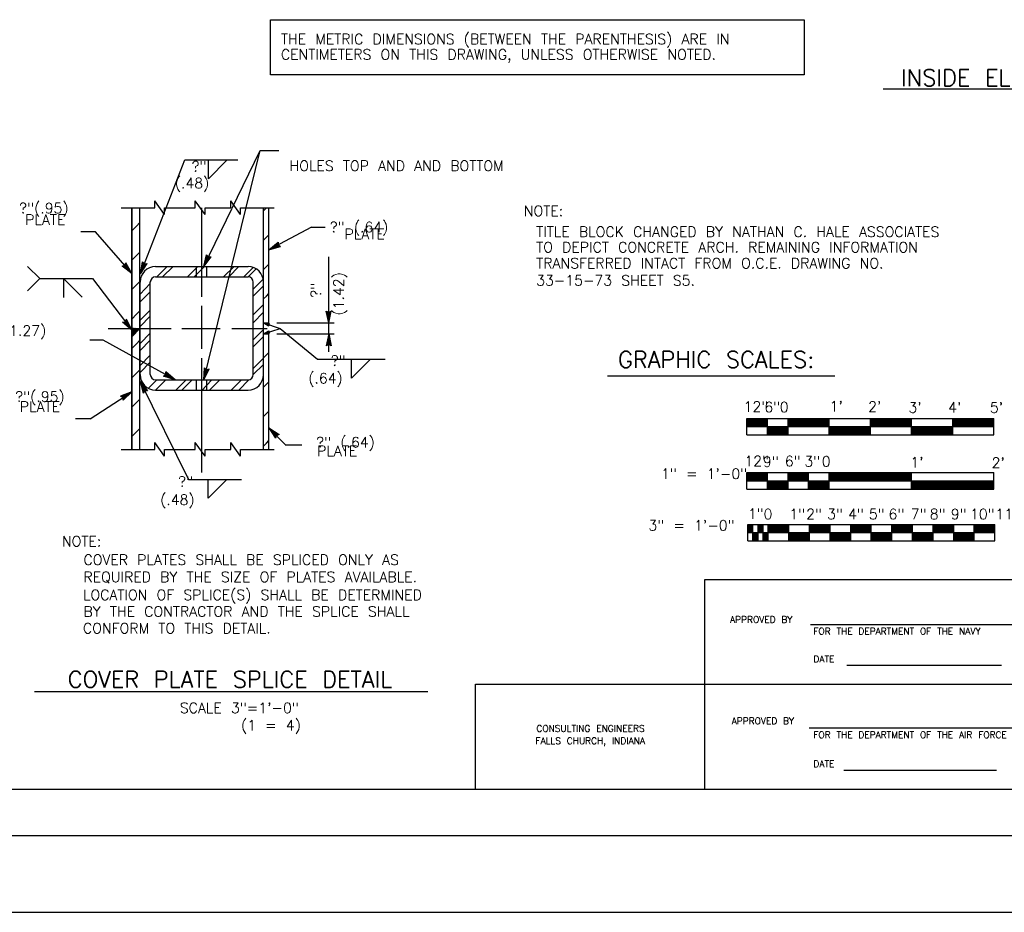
# Model space of a CAD drawing. Extents: x -21 to 2859, y -18 to 3983.
# Tile 9 of 47: x -1 to 11, y -18 to -7. Entities that reach past the tile are written whole.
import ezdxf
from ezdxf.enums import TextEntityAlignment as Align

# ---------------------------------------------------------------- set-up
doc = ezdxf.new("R2010")
doc.units = 0
doc.header["$LTSCALE"] = 25.4
doc.header["$MEASUREMENT"] = 0
doc.layers.get('0').update_dxf_attribs({"linetype": 'CONTINUOUS'})
for name, color, linetype in [('PAN_RS', 7, 'CONTINUOUS'), ('PAN_TS', 7, 'CONTINUOUS'), ('PAN_WIDTH', 7, 'CONTINUOUS')]:
    doc.layers.add(name, color=color, linetype=linetype)
doc.styles.add('TXT_SHX', font='txt.shx')

# ---------------------------------------------------------------- blocks, each defined once
blk = doc.blocks.new('LT2')
at = {"layer": 'PAN_TS', "color": 24, "linetype": 'CONTINUOUS'}
for p, q in [((0, 0), (-0.0015, 0.00032)), ((-0.00135, 0), (-0.0015, 0.00032)), ((0, 0), (-0.0015, -0.00032)), ((-0.0015, -0.00032), (-0.00135, 0)), ((-0.00039, 0), (-0.00136, 0.00021)), ((-0.00128, 0), (-0.00136, 0.00021)), ((-0.00039, 0), (-0.00136, -0.00021)), ((-0.00136, -0.00021), (-0.00128, 0)), ((-0.00076, 0), (-0.00122, 0.0001)), ((-0.00119, 0), (-0.00122, 0.0001)), ((-0.00076, 0), (-0.00122, -0.0001)), ((-0.00122, -0.0001), (-0.00119, 0))]:
    blk.add_line(p, q, dxfattribs=at)
blk = doc.blocks.new('FILLE0')
at = {"layer": 'PAN_TS', "color": 24, "linetype": 'CONTINUOUS'}
for q in [(0, 0), (0.00236, -0.00002)]:
    blk.add_line((0, -0.00239), q, dxfattribs=at)
blk = doc.blocks.new('1BAR')
at = {"layer": 'PAN_WIDTH', "color": 24, "linetype": 'CONTINUOUS'}
for p, q in [((-0.00783, 0.00255), (0.02343, 0.00255)), ((-0.00783, 0.00047), (-0.00783, 0.00255)), ((-0.00783, 0.0025), (-0.00521, 0.0025)), ((-0.00521, 0.00047), (-0.00521, 0.00255)), ((-0.00261, 0.00047), (-0.00261, 0.00255)), ((-0.00261, 0.0025), (-0.00001, 0.0025)), ((-0.00001, 0.00047), (-0.00001, 0.00255)), ((0.00259, 0.00047), (0.00259, 0.00255)), ((0.00259, 0.0025), (0.01301, 0.0025)), ((0.01301, 0.00047), (0.01301, 0.00255)), ((0.02343, 0.00047), (0.02343, 0.00255)), ((-0.00783, 0.00245), (-0.00521, 0.00245)), ((-0.00783, 0.0024), (-0.00521, 0.0024)), ((-0.00783, 0.00235), (-0.00521, 0.00235)), ((-0.00783, 0.00229), (-0.00521, 0.00229)), ((-0.00783, 0.00224), (-0.00521, 0.00224)), ((-0.00783, 0.00219), (-0.00521, 0.00219)), ((-0.00783, 0.00214), (-0.00521, 0.00214)), ((-0.00783, 0.00209), (-0.00521, 0.00209)), ((-0.00783, 0.00202), (-0.00521, 0.00202)), ((-0.00783, 0.00198), (-0.00521, 0.00198)), ((-0.00783, 0.00193), (-0.00521, 0.00193)), ((-0.00783, 0.00187), (-0.00521, 0.00187)), ((-0.00783, 0.00183), (-0.00521, 0.00183)), ((-0.00783, 0.00178), (-0.00521, 0.00178)), ((-0.00783, 0.00172), (-0.00521, 0.00172)), ((-0.00783, 0.00166), (-0.00521, 0.00166)), ((-0.00783, 0.00161), (-0.00521, 0.00161)), ((-0.00783, 0.00156), (-0.00521, 0.00156)), ((-0.00783, 0.00151), (0.02343, 0.00151)), ((-0.00521, 0.00146), (-0.00261, 0.00146)), ((-0.00521, 0.0014), (-0.00261, 0.0014)), ((-0.00521, 0.00135), (-0.00261, 0.00135)), ((-0.00521, 0.0013), (-0.00261, 0.0013)), ((-0.00521, 0.00125), (-0.00261, 0.00125)), ((-0.00261, 0.00245), (-0.00001, 0.00245)), ((-0.00261, 0.0024), (-0.00001, 0.0024)), ((-0.00261, 0.00235), (-0.00001, 0.00235)), ((-0.00261, 0.00229), (-0.00001, 0.00229)), ((-0.00261, 0.00224), (-0.00001, 0.00224)), ((-0.00261, 0.00219), (-0.00001, 0.00219)), ((-0.00261, 0.00214), (-0.00001, 0.00214)), ((-0.00261, 0.00209), (-0.00001, 0.00209)), ((-0.00261, 0.00202), (-0.00001, 0.00202)), ((-0.00261, 0.00198), (-0.00001, 0.00198)), ((-0.00261, 0.00193), (-0.00001, 0.00193)), ((-0.00261, 0.00187), (-0.00001, 0.00187)), ((-0.00261, 0.00183), (-0.00001, 0.00183)), ((-0.00261, 0.00178), (-0.00001, 0.00178)), ((-0.00261, 0.00172), (-0.00001, 0.00172)), ((-0.00261, 0.00166), (-0.00001, 0.00166)), ((-0.00261, 0.00161), (-0.00001, 0.00161)), ((-0.00261, 0.00156), (-0.00001, 0.00156)), ((-0.00001, 0.00146), (0.00259, 0.00146)), ((-0.00001, 0.0014), (0.00259, 0.0014)), ((-0.00001, 0.00135), (0.00259, 0.00135)), ((-0.00001, 0.0013), (0.00259, 0.0013)), ((-0.00001, 0.00125), (0.00259, 0.00125)), ((0.00259, 0.00245), (0.01301, 0.00245)), ((0.00259, 0.0024), (0.01301, 0.0024)), ((0.00259, 0.00235), (0.01301, 0.00235)), ((0.00259, 0.00229), (0.01301, 0.00229)), ((0.00259, 0.00224), (0.01301, 0.00224)), ((0.00259, 0.00219), (0.01301, 0.00219)), ((0.00259, 0.00214), (0.01301, 0.00214)), ((0.00259, 0.00209), (0.01301, 0.00209)), ((0.00259, 0.00202), (0.01301, 0.00202)), ((0.00259, 0.00198), (0.01301, 0.00198)), ((0.00259, 0.00193), (0.01301, 0.00193)), ((0.00259, 0.00187), (0.01301, 0.00187)), ((0.00259, 0.00183), (0.01301, 0.00183)), ((0.00259, 0.00178), (0.01301, 0.00178)), ((0.00259, 0.00172), (0.01301, 0.00172)), ((0.00259, 0.00166), (0.01301, 0.00166)), ((0.00259, 0.00161), (0.01301, 0.00161)), ((0.00259, 0.00156), (0.01301, 0.00156)), ((0.01301, 0.00146), (0.02343, 0.00146)), ((0.01301, 0.0014), (0.02343, 0.0014)), ((0.01301, 0.00135), (0.02343, 0.00135)), ((0.01301, 0.0013), (0.02343, 0.0013)), ((0.01301, 0.00125), (0.02343, 0.00125)), ((-0.00783, 0.00047), (0.02343, 0.00047)), ((-0.00521, 0.0012), (-0.00261, 0.0012)), ((-0.00521, 0.00115), (-0.00261, 0.00115)), ((-0.00521, 0.00109), (-0.00261, 0.00109)), ((-0.00521, 0.00104), (-0.00261, 0.00104)), ((-0.00521, 0.00099), (-0.00261, 0.00099)), ((-0.00521, 0.00094), (-0.00261, 0.00094)), ((-0.00521, 0.00089), (-0.00261, 0.00089)), ((-0.00521, 0.00084), (-0.00261, 0.00084)), ((-0.00521, 0.00077), (-0.00261, 0.00077)), ((-0.00521, 0.00072), (-0.00261, 0.00072)), ((-0.00521, 0.00068), (-0.00261, 0.00068)), ((-0.00521, 0.00063), (-0.00261, 0.00063)), ((-0.00521, 0.00057), (-0.00261, 0.00057)), ((-0.00521, 0.00052), (-0.00261, 0.00052)), ((-0.00001, 0.0012), (0.00259, 0.0012)), ((-0.00001, 0.00115), (0.00259, 0.00115)), ((-0.00001, 0.00109), (0.00259, 0.00109)), ((-0.00001, 0.00104), (0.00259, 0.00104)), ((-0.00001, 0.00099), (0.00259, 0.00099)), ((-0.00001, 0.00094), (0.00259, 0.00094)), ((-0.00001, 0.00089), (0.00259, 0.00089)), ((-0.00001, 0.00084), (0.00259, 0.00084)), ((-0.00001, 0.00077), (0.00259, 0.00077)), ((-0.00001, 0.00072), (0.00259, 0.00072)), ((-0.00001, 0.00068), (0.00259, 0.00068)), ((-0.00001, 0.00063), (0.00259, 0.00063)), ((-0.00001, 0.00057), (0.00259, 0.00057)), ((-0.00001, 0.00052), (0.00259, 0.00052)), ((0.01301, 0.0012), (0.02343, 0.0012)), ((0.01301, 0.00115), (0.02343, 0.00115)), ((0.01301, 0.00109), (0.02343, 0.00109)), ((0.01301, 0.00104), (0.02343, 0.00104)), ((0.01301, 0.00099), (0.02343, 0.00099)), ((0.01301, 0.00094), (0.02343, 0.00094)), ((0.01301, 0.00089), (0.02343, 0.00089)), ((0.01301, 0.00084), (0.02343, 0.00084)), ((0.01301, 0.00077), (0.02343, 0.00077)), ((0.01301, 0.00072), (0.02343, 0.00072)), ((0.01301, 0.00068), (0.02343, 0.00068)), ((0.01301, 0.00063), (0.02343, 0.00063)), ((0.01301, 0.00057), (0.02343, 0.00057)), ((0.01301, 0.00052), (0.02343, 0.00052))]:
    blk.add_line(p, q, dxfattribs=at)
at = {"layer": 'PAN_RS', "color": 24, "linetype": 'CONTINUOUS', "style": 'TXT_SHX'}
for s, p in [('12"', (-0.00657, 0.00336)), ('6"', (-0.00201, 0.00335)), ('0', (0.00222, 0.00332)), ("1'", (0.0137, 0.0032)), ("2'", (0.02397, 0.00315))]:
    blk.add_text(s, height=0.0013, dxfattribs=at).set_placement(p, align=Align.CENTER)
at = {"layer": 'PAN_TS', "color": 24, "linetype": 'CONTINUOUS', "style": 'TXT_SHX'}
blk.add_text('1" = 1\'-0"', height=0.0013, dxfattribs=at).set_placement((-0.00777, 0.00176), align=Align.RIGHT)
at = {"layer": 'PAN_WIDTH', "color": 24, "linetype": 'CONTINUOUS', "style": 'TXT_SHX'}
for s, p in [('9"', (-0.00478, 0.00328)), ('3"', (0.00046, 0.00332))]:
    blk.add_text(s, height=0.0013, dxfattribs=at).set_placement(p, align=Align.CENTER)
blk = doc.blocks.new('3BAR0')
at = {"layer": 'PAN_TS', "color": 24, "linetype": 'CONTINUOUS'}
for p, q in [((-0.0076, 0.00213), (0.02365, 0.00213)), ((-0.0076, 0.00004), (-0.0076, 0.00213)), ((-0.0076, 0.00208), (-0.00694, 0.00208)), ((-0.0076, 0.00202), (-0.00694, 0.00202)), ((-0.0076, 0.00198), (-0.00694, 0.00198)), ((-0.0076, 0.00191), (-0.00694, 0.00191)), ((-0.0076, 0.00186), (-0.00694, 0.00186)), ((-0.0076, 0.00181), (-0.00694, 0.00181)), ((-0.0076, 0.00176), (-0.00694, 0.00176)), ((-0.0076, 0.00171), (-0.00694, 0.00171)), ((-0.0076, 0.00165), (-0.00694, 0.00165)), ((-0.0076, 0.0016), (-0.00694, 0.0016)), ((-0.0076, 0.00155), (-0.00694, 0.00155)), ((-0.0076, 0.0015), (-0.00694, 0.0015)), ((-0.0076, 0.00145), (-0.00694, 0.00145)), ((-0.0076, 0.0014), (-0.00694, 0.0014)), ((-0.0076, 0.00134), (-0.00694, 0.00134)), ((-0.0076, 0.00129), (-0.00694, 0.00129)), ((-0.00694, 0.00004), (-0.00694, 0.00213)), ((-0.00629, 0.00004), (-0.00629, 0.00213)), ((-0.00629, 0.00208), (-0.00564, 0.00208)), ((-0.00629, 0.00202), (-0.00564, 0.00202)), ((-0.00629, 0.00198), (-0.00564, 0.00198)), ((-0.00629, 0.00191), (-0.00564, 0.00191)), ((-0.00629, 0.00186), (-0.00564, 0.00186)), ((-0.00629, 0.00181), (-0.00564, 0.00181)), ((-0.00629, 0.00176), (-0.00564, 0.00176)), ((-0.00629, 0.00171), (-0.00564, 0.00171)), ((-0.00629, 0.00165), (-0.00564, 0.00165)), ((-0.00629, 0.0016), (-0.00564, 0.0016)), ((-0.00629, 0.00155), (-0.00564, 0.00155)), ((-0.00629, 0.0015), (-0.00564, 0.0015)), ((-0.00629, 0.00145), (-0.00564, 0.00145)), ((-0.00629, 0.0014), (-0.00564, 0.0014)), ((-0.00629, 0.00134), (-0.00564, 0.00134)), ((-0.00629, 0.00129), (-0.00564, 0.00129)), ((-0.00564, 0.00004), (-0.00564, 0.00213)), ((-0.00499, 0.00004), (-0.00499, 0.00213)), ((-0.00499, 0.00208), (-0.00239, 0.00208)), ((-0.00499, 0.00202), (-0.00239, 0.00202)), ((-0.00499, 0.00198), (-0.00239, 0.00198)), ((-0.00499, 0.00191), (-0.00239, 0.00191)), ((-0.00499, 0.00186), (-0.00239, 0.00186)), ((-0.00499, 0.00181), (-0.00239, 0.00181)), ((-0.00499, 0.00176), (-0.00239, 0.00176)), ((-0.00499, 0.00171), (-0.00239, 0.00171)), ((-0.00499, 0.00165), (-0.00239, 0.00165)), ((-0.00499, 0.0016), (-0.00239, 0.0016)), ((-0.00499, 0.00155), (-0.00239, 0.00155)), ((-0.00499, 0.0015), (-0.00239, 0.0015)), ((-0.00499, 0.00145), (-0.00239, 0.00145)), ((-0.00499, 0.0014), (-0.00239, 0.0014)), ((-0.00499, 0.00134), (-0.00239, 0.00134)), ((-0.00499, 0.00129), (-0.00239, 0.00129)), ((-0.00239, 0.00004), (-0.00239, 0.00213)), ((0.00022, 0.00004), (0.00022, 0.00213)), ((0.00022, 0.00004), (0.00022, 0.00213)), ((0.00022, 0.00208), (0.00282, 0.00208)), ((0.00022, 0.00202), (0.00282, 0.00202)), ((0.00022, 0.00198), (0.00282, 0.00198)), ((0.00022, 0.00191), (0.00282, 0.00191)), ((0.00022, 0.00186), (0.00282, 0.00186)), ((0.00022, 0.00181), (0.00282, 0.00181)), ((0.00022, 0.00176), (0.00282, 0.00176)), ((0.00022, 0.00171), (0.00282, 0.00171)), ((0.00022, 0.00165), (0.00282, 0.00165)), ((0.00022, 0.0016), (0.00282, 0.0016)), ((0.00022, 0.00155), (0.00282, 0.00155)), ((0.00022, 0.0015), (0.00282, 0.0015)), ((0.00022, 0.00145), (0.00282, 0.00145)), ((0.00022, 0.0014), (0.00282, 0.0014)), ((0.00022, 0.00134), (0.00282, 0.00134)), ((0.00022, 0.00129), (0.00282, 0.00129)), ((0.00282, 0.00004), (0.00282, 0.00213)), ((0.00543, 0.00004), (0.00543, 0.00213)), ((0.00543, 0.00004), (0.00543, 0.00213)), ((0.00543, 0.00208), (0.00802, 0.00208)), ((0.00543, 0.00202), (0.00802, 0.00202)), ((0.00543, 0.00198), (0.00802, 0.00198)), ((0.00543, 0.00191), (0.00802, 0.00191)), ((0.00543, 0.00186), (0.00802, 0.00186)), ((0.00543, 0.00181), (0.00802, 0.00181)), ((0.00543, 0.00176), (0.00802, 0.00176)), ((0.00543, 0.00171), (0.00802, 0.00171)), ((0.00543, 0.00165), (0.00802, 0.00165)), ((0.00543, 0.0016), (0.00802, 0.0016)), ((0.00543, 0.00155), (0.00802, 0.00155)), ((0.00543, 0.0015), (0.00802, 0.0015)), ((0.00543, 0.00145), (0.00802, 0.00145)), ((0.00543, 0.0014), (0.00802, 0.0014)), ((0.00543, 0.00134), (0.00802, 0.00134)), ((0.00543, 0.00129), (0.00802, 0.00129)), ((0.00802, 0.00004), (0.00802, 0.00213)), ((0.01064, 0.00004), (0.01064, 0.00213)), ((0.01064, 0.00004), (0.01064, 0.00213)), ((0.01064, 0.00208), (0.01324, 0.00208)), ((0.01064, 0.00202), (0.01324, 0.00202)), ((0.01064, 0.00198), (0.01324, 0.00198)), ((0.01064, 0.00191), (0.01324, 0.00191)), ((0.01064, 0.00186), (0.01324, 0.00186)), ((0.01064, 0.00181), (0.01324, 0.00181)), ((0.01064, 0.00176), (0.01324, 0.00176)), ((0.01064, 0.00171), (0.01324, 0.00171)), ((0.01064, 0.00165), (0.01324, 0.00165)), ((0.01064, 0.0016), (0.01324, 0.0016)), ((0.01064, 0.00155), (0.01324, 0.00155)), ((0.01064, 0.0015), (0.01324, 0.0015)), ((0.01064, 0.00145), (0.01324, 0.00145)), ((0.01064, 0.0014), (0.01324, 0.0014)), ((0.01064, 0.00134), (0.01324, 0.00134)), ((0.01064, 0.00129), (0.01324, 0.00129)), ((0.01324, 0.00004), (0.01324, 0.00213)), ((0.01585, 0.00004), (0.01585, 0.00213)), ((0.01585, 0.00004), (0.01585, 0.00213)), ((0.01585, 0.00208), (0.01845, 0.00208)), ((0.01585, 0.00202), (0.01845, 0.00202)), ((0.01585, 0.00198), (0.01845, 0.00198)), ((0.01585, 0.00191), (0.01845, 0.00191)), ((0.01585, 0.00186), (0.01845, 0.00186)), ((0.01585, 0.00181), (0.01845, 0.00181)), ((0.01585, 0.00176), (0.01845, 0.00176)), ((0.01585, 0.00171), (0.01845, 0.00171)), ((0.01585, 0.00165), (0.01845, 0.00165)), ((0.01585, 0.0016), (0.01845, 0.0016)), ((0.01585, 0.00155), (0.01845, 0.00155)), ((0.01585, 0.0015), (0.01845, 0.0015)), ((0.01585, 0.00145), (0.01845, 0.00145)), ((0.01585, 0.0014), (0.01845, 0.0014)), ((0.01585, 0.00134), (0.01845, 0.00134)), ((0.01585, 0.00129), (0.01845, 0.00129)), ((0.01845, 0.00004), (0.01845, 0.00213)), ((0.01845, 0.00004), (0.01845, 0.00213)), ((0.02105, 0.00004), (0.02105, 0.00213)), ((0.02105, 0.00004), (0.02105, 0.00213)), ((0.02105, 0.00208), (0.02365, 0.00208)), ((0.02105, 0.00202), (0.02365, 0.00202)), ((0.02105, 0.00198), (0.02365, 0.00198)), ((0.02105, 0.00191), (0.02365, 0.00191)), ((0.02105, 0.00186), (0.02365, 0.00186)), ((0.02105, 0.00181), (0.02365, 0.00181)), ((0.02105, 0.00176), (0.02365, 0.00176)), ((0.02105, 0.00171), (0.02365, 0.00171)), ((0.02105, 0.00165), (0.02365, 0.00165)), ((0.02105, 0.0016), (0.02365, 0.0016)), ((0.02105, 0.00155), (0.02365, 0.00155)), ((0.02105, 0.0015), (0.02365, 0.0015)), ((0.02105, 0.00145), (0.02365, 0.00145)), ((0.02105, 0.0014), (0.02365, 0.0014)), ((0.02105, 0.00134), (0.02365, 0.00134)), ((0.02105, 0.00129), (0.02365, 0.00129)), ((0.02365, 0.00004), (0.02365, 0.00213)), ((-0.0076, 0.00124), (-0.00694, 0.00124)), ((-0.0076, 0.00119), (-0.00694, 0.00119)), ((-0.0076, 0.00114), (-0.00694, 0.00114)), ((-0.0076, 0.00109), (0.02365, 0.00109)), ((-0.0076, 0.00004), (0.02365, 0.00004)), ((-0.00694, 0.00104), (-0.00629, 0.00104)), ((-0.00694, 0.00099), (-0.00629, 0.00099)), ((-0.00694, 0.00094), (-0.00629, 0.00094)), ((-0.00694, 0.00089), (-0.00629, 0.00089)), ((-0.00694, 0.00084), (-0.00629, 0.00084)), ((-0.00694, 0.00077), (-0.00629, 0.00077)), ((-0.00694, 0.00072), (-0.00629, 0.00072)), ((-0.00694, 0.00068), (-0.00629, 0.00068)), ((-0.00694, 0.00063), (-0.00629, 0.00063)), ((-0.00694, 0.00057), (-0.00629, 0.00057)), ((-0.00694, 0.00052), (-0.00629, 0.00052)), ((-0.00694, 0.00047), (-0.00629, 0.00047)), ((-0.00694, 0.00041), (-0.00629, 0.00041)), ((-0.00694, 0.00036), (-0.00629, 0.00036)), ((-0.00694, 0.00031), (-0.00629, 0.00031)), ((-0.00694, 0.00026), (-0.00629, 0.00026)), ((-0.00694, 0.00021), (-0.00629, 0.00021)), ((-0.00694, 0.00015), (-0.00629, 0.00015)), ((-0.00694, 0.0001), (-0.00629, 0.0001)), ((-0.00629, 0.00124), (-0.00564, 0.00124)), ((-0.00629, 0.00119), (-0.00564, 0.00119)), ((-0.00629, 0.00114), (-0.00564, 0.00114)), ((-0.00564, 0.00105), (-0.00499, 0.00105)), ((-0.00564, 0.001), (-0.00499, 0.001)), ((-0.00564, 0.00095), (-0.00499, 0.00095)), ((-0.00564, 0.0009), (-0.00499, 0.0009)), ((-0.00564, 0.00085), (-0.00499, 0.00085)), ((-0.00564, 0.00079), (-0.00499, 0.00079)), ((-0.00564, 0.00074), (-0.00499, 0.00074)), ((-0.00564, 0.00069), (-0.00499, 0.00069)), ((-0.00564, 0.00064), (-0.00499, 0.00064)), ((-0.00564, 0.00059), (-0.00499, 0.00059)), ((-0.00564, 0.00052), (-0.00499, 0.00052)), ((-0.00564, 0.00047), (-0.00499, 0.00047)), ((-0.00564, 0.00042), (-0.00499, 0.00042)), ((-0.00564, 0.00038), (-0.00499, 0.00038)), ((-0.00564, 0.00032), (-0.00499, 0.00032)), ((-0.00564, 0.00028), (-0.00499, 0.00028)), ((-0.00564, 0.00022), (-0.00499, 0.00022)), ((-0.00564, 0.00016), (-0.00499, 0.00016)), ((-0.00564, 0.00011), (-0.00499, 0.00011)), ((-0.00499, 0.00124), (-0.00239, 0.00124)), ((-0.00499, 0.00119), (-0.00239, 0.00119)), ((-0.00499, 0.00114), (-0.00239, 0.00114)), ((-0.00239, 0.00103), (0.00022, 0.00103)), ((-0.00239, 0.00097), (0.00022, 0.00097)), ((-0.00239, 0.00093), (0.00022, 0.00093)), ((-0.00239, 0.00088), (0.00022, 0.00088)), ((-0.00239, 0.00082), (0.00022, 0.00082)), ((-0.00239, 0.00077), (0.00022, 0.00077)), ((-0.00239, 0.00072), (0.00022, 0.00072)), ((-0.00239, 0.00066), (0.00022, 0.00066)), ((-0.00239, 0.00061), (0.00022, 0.00061)), ((-0.00239, 0.00056), (0.00022, 0.00056)), ((-0.00239, 0.00051), (0.00022, 0.00051)), ((-0.00239, 0.00046), (0.00022, 0.00046)), ((-0.00239, 0.0004), (0.00022, 0.0004)), ((-0.00239, 0.00035), (0.00022, 0.00035)), ((-0.00239, 0.0003), (0.00022, 0.0003)), ((-0.00239, 0.00025), (0.00022, 0.00025)), ((-0.00239, 0.0002), (0.00022, 0.0002)), ((-0.00239, 0.00015), (0.00022, 0.00015)), ((-0.00239, 0.0001), (0.00022, 0.0001)), ((0.00022, 0.00124), (0.00282, 0.00124)), ((0.00022, 0.00119), (0.00282, 0.00119)), ((0.00022, 0.00114), (0.00282, 0.00114)), ((0.00282, 0.00103), (0.00543, 0.00103)), ((0.00282, 0.00097), (0.00543, 0.00097)), ((0.00282, 0.00093), (0.00543, 0.00093)), ((0.00282, 0.00088), (0.00543, 0.00088)), ((0.00282, 0.00082), (0.00543, 0.00082)), ((0.00282, 0.00077), (0.00543, 0.00077)), ((0.00282, 0.00072), (0.00543, 0.00072)), ((0.00282, 0.00066), (0.00543, 0.00066)), ((0.00282, 0.00061), (0.00543, 0.00061)), ((0.00282, 0.00056), (0.00543, 0.00056)), ((0.00282, 0.00051), (0.00543, 0.00051)), ((0.00282, 0.00046), (0.00543, 0.00046)), ((0.00282, 0.0004), (0.00543, 0.0004)), ((0.00282, 0.00035), (0.00543, 0.00035)), ((0.00282, 0.0003), (0.00543, 0.0003)), ((0.00282, 0.00025), (0.00543, 0.00025)), ((0.00282, 0.0002), (0.00543, 0.0002)), ((0.00282, 0.00015), (0.00543, 0.00015)), ((0.00282, 0.0001), (0.00543, 0.0001)), ((0.00543, 0.00124), (0.00802, 0.00124)), ((0.00543, 0.00119), (0.00802, 0.00119)), ((0.00543, 0.00114), (0.00802, 0.00114)), ((0.00802, 0.00103), (0.01064, 0.00103)), ((0.00802, 0.00097), (0.01064, 0.00097)), ((0.00802, 0.00093), (0.01064, 0.00093)), ((0.00802, 0.00088), (0.01064, 0.00088)), ((0.00802, 0.00082), (0.01064, 0.00082)), ((0.00802, 0.00077), (0.01064, 0.00077)), ((0.00802, 0.00072), (0.01064, 0.00072)), ((0.00802, 0.00066), (0.01064, 0.00066)), ((0.00802, 0.00061), (0.01064, 0.00061)), ((0.00802, 0.00056), (0.01064, 0.00056)), ((0.00802, 0.00051), (0.01064, 0.00051)), ((0.00802, 0.00046), (0.01064, 0.00046)), ((0.00802, 0.0004), (0.01064, 0.0004)), ((0.00802, 0.00035), (0.01064, 0.00035)), ((0.00802, 0.0003), (0.01064, 0.0003)), ((0.00802, 0.00025), (0.01064, 0.00025)), ((0.00802, 0.0002), (0.01064, 0.0002)), ((0.00802, 0.00015), (0.01064, 0.00015)), ((0.00802, 0.0001), (0.01064, 0.0001)), ((0.01064, 0.00124), (0.01324, 0.00124)), ((0.01064, 0.00119), (0.01324, 0.00119)), ((0.01064, 0.00114), (0.01324, 0.00114)), ((0.01324, 0.00103), (0.01585, 0.00103)), ((0.01324, 0.00097), (0.01585, 0.00097)), ((0.01324, 0.00093), (0.01585, 0.00093)), ((0.01324, 0.00088), (0.01585, 0.00088)), ((0.01324, 0.00082), (0.01585, 0.00082)), ((0.01324, 0.00077), (0.01585, 0.00077)), ((0.01324, 0.00072), (0.01585, 0.00072)), ((0.01324, 0.00066), (0.01585, 0.00066)), ((0.01324, 0.00061), (0.01585, 0.00061)), ((0.01324, 0.00056), (0.01585, 0.00056)), ((0.01324, 0.00051), (0.01585, 0.00051)), ((0.01324, 0.00046), (0.01585, 0.00046)), ((0.01324, 0.0004), (0.01585, 0.0004)), ((0.01324, 0.00035), (0.01585, 0.00035)), ((0.01324, 0.0003), (0.01585, 0.0003)), ((0.01324, 0.00025), (0.01585, 0.00025)), ((0.01324, 0.0002), (0.01585, 0.0002)), ((0.01324, 0.00015), (0.01585, 0.00015)), ((0.01324, 0.0001), (0.01585, 0.0001)), ((0.01585, 0.00124), (0.01845, 0.00124)), ((0.01585, 0.00119), (0.01845, 0.00119)), ((0.01585, 0.00114), (0.01845, 0.00114)), ((0.01845, 0.00103), (0.02105, 0.00103)), ((0.01845, 0.00097), (0.02105, 0.00097)), ((0.01845, 0.00093), (0.02105, 0.00093)), ((0.01845, 0.00088), (0.02105, 0.00088)), ((0.01845, 0.00082), (0.02105, 0.00082)), ((0.01845, 0.00077), (0.02105, 0.00077)), ((0.01845, 0.00072), (0.02105, 0.00072)), ((0.01845, 0.00066), (0.02105, 0.00066)), ((0.01845, 0.00061), (0.02105, 0.00061)), ((0.01845, 0.00056), (0.02105, 0.00056)), ((0.01845, 0.00051), (0.02105, 0.00051)), ((0.01845, 0.00046), (0.02105, 0.00046)), ((0.01845, 0.0004), (0.02105, 0.0004)), ((0.01845, 0.00035), (0.02105, 0.00035)), ((0.01845, 0.0003), (0.02105, 0.0003)), ((0.01845, 0.00025), (0.02105, 0.00025)), ((0.01845, 0.0002), (0.02105, 0.0002)), ((0.01845, 0.00015), (0.02105, 0.00015)), ((0.01845, 0.0001), (0.02105, 0.0001)), ((0.02105, 0.00124), (0.02365, 0.00124)), ((0.02105, 0.00119), (0.02365, 0.00119)), ((0.02105, 0.00114), (0.02365, 0.00114))]:
    blk.add_line(p, q, dxfattribs=at)
at = {"layer": 'PAN_TS', "color": 24, "linetype": 'CONTINUOUS', "style": 'TXT_SHX'}
for s, p in [('1"', (-0.00657, 0.00284)), ('0', (-0.00503, 0.00279)), ('1"', (-0.00134, 0.00279)), ('2"', (0.0008, 0.00279)), ('3"', (0.00345, 0.00279)), ('4"', (0.0061, 0.00279)), ('5"', (0.00873, 0.00279)), ('6"', (0.01122, 0.00279)), ('7"', (0.01403, 0.00279)), ('8"', (0.01643, 0.00279)), ('9"', (0.01909, 0.00279)), ('10"', (0.02208, 0.00279)), ('11"', (0.02528, 0.00279))]:
    blk.add_text(s, height=0.0013, dxfattribs=at).set_placement(p, align=Align.CENTER)
blk.add_text('3" = 1\'-0"', height=0.0013, dxfattribs=at).set_placement((-0.00925, 0.00136), align=Align.RIGHT)

msp = doc.modelspace()

# ---------------------------------------------------------------- linework, layer by layer
at = {"color": 7, "linetype": 'CONTINUOUS'}
msp.add_lwpolyline([(1.679, -7.04), (8.159, -7.04), (8.159, -7.71), (1.679, -7.71)], close=True, dxfattribs=at)
at = {"layer": 'PAN_TS', "color": 7, "linetype": 'CONTINUOUS'}
for p, q in [((9.116, -7.88), (11.9, -7.88)), ((0.871, -10.037), (1.554, -8.628)), ((0.871, -11.411), (1.554, -8.628)), ((1.554, -8.629), (1.778, -8.629)), ((0.1, -10.124), (0.64, -8.741)), ((0.64, -8.741), (1.281, -8.741)), ((-0.133, -9.323), (0.275, -9.323)), ((-0.006, -12.257), (-0.006, -9.323)), ((-0.006, -9.323), (-0.006, -12.257)), ((0.093, -12.257), (0.093, -9.323)), ((0.093, -12.257), (0.093, -9.323)), ((0.275, -9.323), (0.275, -9.239)), ((0.393, -9.403), (0.275, -9.239)), ((0.393, -9.403), (0.393, -9.323)), ((0.393, -9.323), (0.766, -9.323)), ((0.766, -9.323), (0.766, -9.239)), ((0.884, -9.403), (0.766, -9.239)), ((0.843, -10.403), (0.843, -9.323)), ((0.884, -9.403), (0.884, -9.323)), ((0.884, -9.323), (1.196, -9.323)), ((1.196, -9.323), (1.196, -9.239)), ((1.314, -9.403), (1.196, -9.239)), ((1.314, -9.403), (1.314, -9.323)), ((1.314, -9.323), (1.722, -9.323)), ((1.593, -12.257), (1.593, -9.323)), ((1.593, -12.257), (1.593, -9.323)), ((1.593, -9.359), (1.629, -9.323)), ((1.659, -10.721), (1.659, -9.323)), ((-0.006, -9.602), (0.051, -9.545)), ((0.051, -9.545), (0.093, -9.503)), ((2.178, -9.559), (1.659, -9.835)), ((2.178, -9.559), (2.344, -9.559)), ((-0.447, -9.613), (-0.622, -9.613)), ((-0.006, -10.119), (-0.447, -9.613)), ((1.593, -9.716), (1.629, -9.68)), ((1.629, -9.68), (1.659, -9.65)), ((-0.006, -9.959), (0.051, -9.902)), ((0.051, -9.902), (0.093, -9.86)), ((2.386, -10.72), (2.386, -9.918)), ((-1.122, -10.182), (-1.27, -10.034)), ((0.282, -10.037), (1.407, -10.037)), ((0.297, -10.163), (0.423, -10.037)), ((0.369, -10.163), (0.495, -10.037)), ((0.672, -10.163), (0.795, -10.037)), ((0.78, -10.163), (0.78, -10.037)), ((0.906, -10.163), (0.906, -10.037)), ((1.11, -10.163), (1.236, -10.037)), ((1.173, -10.163), (1.296, -10.037)), ((1.593, -10.073), (1.629, -10.037)), ((1.629, -10.037), (1.659, -10.007)), ((0.75, -10.163), (0.87, -10.043)), ((1.353, -10.163), (1.467, -10.049)), ((1.407, -10.163), (1.506, -10.064)), ((-1.122, -10.182), (-1.27, -10.33)), ((-1.122, -10.182), (-0.482, -10.182)), ((-0.482, -10.182), (-0.006, -10.809)), ((-0.006, -10.316), (0.051, -10.259)), ((0.051, -10.259), (0.093, -10.217)), ((0.096, -11.348), (0.096, -10.223)), ((0.096, -10.37), (0.219, -10.244)), ((0.219, -11.348), (0.219, -10.223)), ((0.282, -10.163), (1.407, -10.163)), ((1.47, -10.31), (1.593, -10.187)), ((1.47, -11.348), (1.47, -10.223)), ((1.47, -10.394), (1.593, -10.271)), ((1.593, -11.348), (1.593, -10.223)), ((0.096, -10.466), (0.219, -10.343)), ((1.593, -10.43), (1.629, -10.394)), ((1.629, -10.394), (1.659, -10.364)), ((0.843, -11.036), (0.843, -10.514)), ((1.47, -10.622), (1.593, -10.496)), ((-0.006, -10.673), (0.051, -10.616)), ((0.051, -10.616), (0.093, -10.574)), ((0.096, -10.688), (0.219, -10.565)), ((1.47, -10.718), (1.593, -10.592)), ((0.096, -10.766), (0.219, -10.64)), ((1.593, -10.72), (1.659, -10.72)), ((1.593, -10.72), (1.794, -10.787)), ((1.754, -10.72), (2.453, -10.72)), ((2.386, -10.854), (2.386, -10.72)), ((-0.294, -10.787), (0.471, -10.787)), ((0.093, -10.787), (-0.006, -10.89)), ((-0.006, -10.89), (0.086, -10.787)), ((0.086, -10.787), (-0.006, -10.881)), ((-0.006, -10.881), (0.077, -10.787)), ((0.077, -10.787), (-0.006, -10.87)), ((-0.006, -10.87), (0.069, -10.787)), ((0.069, -10.787), (-0.006, -10.86)), ((-0.006, -10.86), (0.061, -10.787)), ((0.061, -10.787), (-0.006, -10.85)), ((-0.006, -10.85), (0.052, -10.787)), ((0.052, -10.787), (-0.006, -10.84)), ((-0.006, -10.84), (0.043, -10.787)), ((0.043, -10.787), (-0.006, -10.828)), ((-0.006, -10.828), (0.034, -10.787)), ((0.034, -10.787), (-0.006, -10.82)), ((-0.006, -10.82), (0.025, -10.787)), ((0.025, -10.787), (-0.006, -10.81)), ((-0.006, -10.81), (0.016, -10.787)), ((0.016, -10.787), (-0.006, -10.801)), ((-0.006, -10.801), (0.006, -10.787)), ((0.006, -10.787), (-0.006, -10.792)), ((0.096, -10.97), (0.219, -10.844)), ((0.603, -10.787), (1.067, -10.787)), ((1.208, -10.787), (1.638, -10.787)), ((1.47, -10.925), (1.593, -10.799)), ((1.593, -10.854), (1.794, -10.787)), ((1.593, -10.854), (1.659, -10.854)), ((1.659, -12.257), (1.659, -10.854)), ((1.754, -10.854), (2.453, -10.854)), ((1.794, -10.787), (2.248, -11.161)), ((2.386, -11.072), (2.386, -10.854)), ((-0.353, -10.931), (-0.515, -10.931)), ((0.521, -11.411), (-0.353, -10.931)), ((-0.006, -11.03), (0.051, -10.973)), ((0.051, -10.973), (0.093, -10.931)), ((0.096, -11.054), (0.219, -10.928)), ((1.47, -11.009), (1.593, -10.886)), ((0.096, -11.237), (0.219, -11.111)), ((1.593, -11.144), (1.629, -11.108)), ((1.629, -11.108), (1.659, -11.078)), ((0.096, -11.324), (0.219, -11.198)), ((0.843, -12.536), (0.843, -11.147)), ((1.47, -11.273), (1.593, -11.15)), ((1.47, -11.348), (1.593, -11.225)), ((2.248, -11.161), (3.072, -11.161)), ((-0.006, -11.387), (0.051, -11.33)), ((0.051, -11.33), (0.093, -11.288)), ((0.096, -11.43), (0.683, -12.62)), ((0.195, -11.516), (0.3, -11.411)), ((0.282, -11.411), (1.407, -11.411)), ((0.282, -11.537), (0.408, -11.411)), ((0.528, -11.537), (0.654, -11.411)), ((0.603, -11.537), (0.729, -11.411)), ((0.78, -11.537), (0.78, -11.411)), ((0.839, -11.545), (0.966, -11.411)), ((0.906, -11.537), (0.906, -11.411)), ((0.939, -11.537), (1.062, -11.411)), ((1.203, -11.537), (1.326, -11.411)), ((1.293, -11.537), (1.416, -11.411)), ((1.593, -11.501), (1.629, -11.465)), ((1.629, -11.465), (1.659, -11.435)), ((5.771, -11.361), (8.528, -11.361)), ((-0.512, -11.883), (-0.006, -11.556)), ((0.282, -11.537), (1.407, -11.537)), ((-0.006, -11.744), (0.051, -11.687)), ((0.051, -11.687), (0.093, -11.645)), ((1.593, -11.858), (1.629, -11.822)), ((1.629, -11.822), (1.659, -11.792)), ((-0.512, -11.883), (-0.687, -11.883)), ((7.463, -11.88), (10.461, -11.88)), ((7.463, -12.08), (7.463, -11.88)), ((7.463, -11.885), (7.712, -11.885)), ((7.463, -11.889), (7.712, -11.889)), ((7.463, -11.894), (7.712, -11.894)), ((7.463, -11.9), (7.712, -11.9)), ((7.463, -11.905), (7.712, -11.905)), ((7.463, -11.91), (7.712, -11.91)), ((7.463, -11.915), (7.712, -11.915)), ((7.463, -11.919), (7.712, -11.919)), ((7.463, -11.924), (7.712, -11.924)), ((7.463, -11.929), (7.712, -11.929)), ((7.463, -11.935), (7.712, -11.935)), ((7.463, -11.94), (7.712, -11.94)), ((7.463, -11.945), (7.712, -11.945)), ((7.463, -11.949), (7.712, -11.949)), ((7.712, -12.08), (7.712, -11.88)), ((7.962, -12.08), (7.962, -11.88)), ((7.962, -11.885), (8.462, -11.885)), ((7.962, -11.889), (8.462, -11.889)), ((7.962, -11.894), (8.462, -11.894)), ((7.962, -11.9), (8.462, -11.9)), ((7.962, -11.905), (8.462, -11.905)), ((7.962, -11.91), (8.462, -11.91)), ((7.962, -11.915), (8.462, -11.915)), ((7.962, -11.919), (8.462, -11.919)), ((7.962, -11.924), (8.462, -11.924)), ((7.962, -11.929), (8.462, -11.929)), ((7.962, -11.935), (8.462, -11.935)), ((7.962, -11.94), (8.462, -11.94)), ((7.962, -11.945), (8.462, -11.945)), ((7.962, -11.949), (8.462, -11.949)), ((8.462, -12.08), (8.462, -11.88)), ((8.963, -12.08), (8.963, -11.88)), ((8.963, -11.885), (9.462, -11.885)), ((8.963, -11.889), (9.462, -11.889)), ((8.963, -11.894), (9.462, -11.894)), ((8.963, -11.9), (9.462, -11.9)), ((8.963, -11.905), (9.462, -11.905)), ((8.963, -11.91), (9.462, -11.91)), ((8.963, -11.915), (9.462, -11.915)), ((8.963, -11.919), (9.462, -11.919)), ((8.963, -11.924), (9.462, -11.924)), ((8.963, -11.929), (9.462, -11.929)), ((8.963, -11.935), (9.462, -11.935)), ((8.963, -11.94), (9.462, -11.94)), ((8.963, -11.945), (9.462, -11.945)), ((8.963, -11.949), (9.462, -11.949)), ((9.462, -12.08), (9.462, -11.88)), ((9.962, -12.08), (9.962, -11.88)), ((9.962, -11.885), (10.461, -11.885)), ((9.962, -11.889), (10.461, -11.889)), ((9.962, -11.894), (10.461, -11.894)), ((9.962, -11.9), (10.461, -11.9)), ((9.962, -11.905), (10.461, -11.905)), ((9.962, -11.91), (10.461, -11.91)), ((9.962, -11.915), (10.461, -11.915)), ((9.962, -11.919), (10.461, -11.919)), ((9.962, -11.924), (10.461, -11.924)), ((9.962, -11.929), (10.461, -11.929)), ((9.962, -11.935), (10.461, -11.935)), ((9.962, -11.94), (10.461, -11.94)), ((9.962, -11.945), (10.461, -11.945)), ((9.962, -11.949), (10.461, -11.949)), ((10.461, -12.08), (10.461, -11.88)), ((-0.006, -12.101), (0.051, -12.044)), ((0.051, -12.044), (0.093, -12.002)), ((1.659, -11.996), (1.866, -12.203)), ((7.463, -11.954), (7.712, -11.954)), ((7.463, -11.96), (7.712, -11.96)), ((7.463, -11.965), (7.712, -11.965)), ((7.463, -11.97), (7.712, -11.97)), ((7.463, -11.975), (7.712, -11.975)), ((7.463, -11.979), (10.461, -11.979)), ((7.712, -11.984), (7.962, -11.984)), ((7.712, -11.989), (7.962, -11.989)), ((7.712, -11.995), (7.962, -11.995)), ((7.712, -12), (7.962, -12)), ((7.712, -12.005), (7.962, -12.005)), ((7.712, -12.009), (7.962, -12.009)), ((7.712, -12.014), (7.962, -12.014)), ((7.712, -12.02), (7.962, -12.02)), ((7.712, -12.025), (7.962, -12.025)), ((7.712, -12.03), (7.962, -12.03)), ((7.712, -12.035), (7.962, -12.035)), ((7.712, -12.039), (7.962, -12.039)), ((7.712, -12.044), (7.962, -12.044)), ((7.712, -12.049), (7.962, -12.049)), ((7.712, -12.055), (7.962, -12.055)), ((7.712, -12.06), (7.962, -12.06)), ((7.712, -12.065), (7.962, -12.065)), ((7.712, -12.069), (7.962, -12.069)), ((7.962, -11.954), (8.462, -11.954)), ((7.962, -11.96), (8.462, -11.96)), ((7.962, -11.965), (8.462, -11.965)), ((7.962, -11.97), (8.462, -11.97)), ((7.962, -11.975), (8.462, -11.975)), ((8.462, -11.984), (8.963, -11.984)), ((8.462, -11.989), (8.963, -11.989)), ((8.462, -11.995), (8.963, -11.995)), ((8.462, -12), (8.963, -12)), ((8.462, -12.005), (8.963, -12.005)), ((8.462, -12.009), (8.963, -12.009)), ((8.462, -12.014), (8.963, -12.014)), ((8.462, -12.02), (8.963, -12.02)), ((8.462, -12.025), (8.963, -12.025)), ((8.462, -12.03), (8.963, -12.03)), ((8.462, -12.035), (8.963, -12.035)), ((8.462, -12.039), (8.963, -12.039)), ((8.462, -12.044), (8.963, -12.044)), ((8.462, -12.049), (8.963, -12.049)), ((8.462, -12.055), (8.963, -12.055)), ((8.462, -12.06), (8.963, -12.06)), ((8.462, -12.065), (8.963, -12.065)), ((8.462, -12.069), (8.963, -12.069)), ((8.963, -11.954), (9.462, -11.954)), ((8.963, -11.96), (9.462, -11.96)), ((8.963, -11.965), (9.462, -11.965)), ((8.963, -11.97), (9.462, -11.97)), ((8.963, -11.975), (9.462, -11.975)), ((9.462, -11.984), (9.962, -11.984)), ((9.462, -11.989), (9.962, -11.989)), ((9.462, -11.995), (9.962, -11.995)), ((9.462, -12), (9.962, -12)), ((9.462, -12.005), (9.962, -12.005)), ((9.462, -12.009), (9.962, -12.009)), ((9.462, -12.014), (9.962, -12.014)), ((9.462, -12.02), (9.962, -12.02)), ((9.462, -12.025), (9.962, -12.025)), ((9.462, -12.03), (9.962, -12.03)), ((9.462, -12.035), (9.962, -12.035)), ((9.462, -12.039), (9.962, -12.039)), ((9.462, -12.044), (9.962, -12.044)), ((9.462, -12.049), (9.962, -12.049)), ((9.462, -12.055), (9.962, -12.055)), ((9.462, -12.06), (9.962, -12.06)), ((9.462, -12.065), (9.962, -12.065)), ((9.462, -12.069), (9.962, -12.069)), ((9.962, -11.954), (10.461, -11.954)), ((9.962, -11.96), (10.461, -11.96)), ((9.962, -11.965), (10.461, -11.965)), ((9.962, -11.97), (10.461, -11.97)), ((9.962, -11.975), (10.461, -11.975)), ((0.275, -12.257), (0.275, -12.173)), ((0.393, -12.337), (0.275, -12.173)), ((0.766, -12.257), (0.766, -12.173)), ((0.884, -12.337), (0.766, -12.173)), ((1.196, -12.257), (1.196, -12.173)), ((1.314, -12.337), (1.196, -12.173)), ((1.593, -12.215), (1.629, -12.179)), ((1.629, -12.179), (1.659, -12.149)), ((7.463, -12.08), (10.461, -12.08)), ((7.712, -12.074), (7.962, -12.074)), ((8.462, -12.074), (8.963, -12.074)), ((9.462, -12.074), (9.962, -12.074)), ((-0.133, -12.257), (0.275, -12.257)), ((0.393, -12.337), (0.393, -12.257)), ((0.393, -12.257), (0.766, -12.257)), ((0.884, -12.337), (0.884, -12.257)), ((0.884, -12.257), (1.196, -12.257)), ((1.314, -12.337), (1.314, -12.257)), ((1.314, -12.257), (1.722, -12.257)), ((1.855, -12.2), (2.057, -12.2)), ((0.683, -12.62), (1.328, -12.62)), ((6.953, -16.381), (6.953, -13.833)), ((6.953, -13.833), (11.479, -13.833)), ((8.233, -14.383), (11.014, -14.383)), ((8.674, -14.873), (10.551, -14.873)), ((4.169, -16.381), (4.169, -15.106)), ((4.169, -15.106), (11.472, -15.106)), ((-1.185, -15.195), (3.59, -15.195)), ((8.217, -15.637), (10.971, -15.637)), ((8.638, -16.15), (10.491, -16.15)), ((-19.002, -16.381), (19.24, -16.381)), ((-20.268, -16.943), (19.97, -16.943)), ((20.845, -17.875), (-21.155, -17.875))]:
    msp.add_line(p, q, dxfattribs=at)
for centre, radius, start, end in [((0.282, -10.224), 0.187, 90, 180), ((1.407, -10.224), 0.187, 0, 90), ((0.282, -10.224), 0.0625, 90, 180), ((1.407, -10.224), 0.0625, 0, 90), ((0.282, -11.348), 0.187, 180, 270), ((0.282, -11.348), 0.0625, 180, 270), ((1.407, -11.348), 0.187, 270, 360), ((1.407, -11.348), 0.0625, 270, 360)]:
    msp.add_arc(centre, radius, start, end, dxfattribs=at)

# ---------------------------------------------------------------- block references
at = {"layer": 'PAN_TS', "linetype": 'CONTINUOUS', "xscale": 96, "yscale": 96, "zscale": 96}
for name, p in [('FILLE0', (0.927, -8.741)), ('FILLE0', (2.66, -11.161)), ('1BAR', (8.212, -12.782)), ('FILLE0', (0.92, -12.62)), ('3BAR0', (8.201, -13.371))]:
    msp.add_blockref(name, p, dxfattribs=at)
at = {"layer": 'PAN_TS', "linetype": 'CONTINUOUS'}
for name, p, xscale, yscale, zscale, rotation in [('LT2', (1.659, -9.835), 96.00004311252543, 96.00004311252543, 96.00004311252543, 208.0035885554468), ('LT2', (0.871, -10.037), 96.00030322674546, 96.00030322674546, 96.00030322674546, 245.2069890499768), ('LT2', (-0.006, -10.119), 96.00011988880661, 96.00011988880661, 96.00011988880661, 311.0733818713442), ('LT2', (0.1, -10.124), 96.00008610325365, 96.00008610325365, 96.00008610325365, 248.6405800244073), ('FILLE0', (-0.835, -10.411), -96, 96, 96, 180.0000000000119), ('LT2', (2.386, -10.72), 96, 96, 96, 269.9999999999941), ('LT2', (-0.006, -10.809), 96.00029824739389, 96.00029824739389, 96.00029824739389, 307.2047384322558), ('LT2', (1.593, -10.72), 48.0000846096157, 48.0000846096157, 48.0000846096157, 161.5648824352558), ('LT2', (1.593, -10.854), 48.0000846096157, 48.0000846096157, 48.0000846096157, 198.4351175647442), ('LT2', (2.386, -10.854), 96, 96, 96, 90.00000000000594), ('LT2', (0.521, -11.411), 96.00044419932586, 96.00044419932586, 96.00044419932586, 331.2243897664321), ('LT2', (0.871, -11.411), 96.00015296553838, 96.00015296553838, 96.00015296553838, 255.9368373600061), ('LT2', (0.096, -11.43), 96.00017169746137, 96.00017169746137, 96.00017169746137, 116.2560148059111), ('LT2', (-0.006, -11.556), 96.0001131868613, 96.0001131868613, 96.0001131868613, 32.87243336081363), ('LT2', (1.659, -11.996), 96.00014727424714, 96.00014727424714, 96.00014727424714, 135)]:
    msp.add_blockref(name, p, dxfattribs=dict(at, xscale=xscale, yscale=yscale, zscale=zscale, rotation=rotation))

# ---------------------------------------------------------------- texts
at = {"layer": 'PAN_RS', "color": 7, "linetype": 'CONTINUOUS', "style": 'TXT_SHX'}
for s, height, p in [('12"', 0.1248, (7.572, -11.799)), ('6"', 0.1248, (7.77, -11.804)), ('0', 0.125, (7.914, -11.804)), ("1'", 0.1248, (8.547, -11.795)), ("2'", 0.1248, (9.014, -11.799)), ("3'", 0.1248, (9.504, -11.81))]:
    msp.add_text(s, height=height, dxfattribs=at).set_placement(p, align=Align.CENTER)
at = {"layer": 'PAN_TS', "color": 7, "linetype": 'CONTINUOUS', "style": 'TXT_SHX'}
for s, height, p in [('THE METRIC DIMENSIONS (BETWEEN THE PARENTHESIS) ARE IN', 0.125, (1.805, -7.337)), ('CENTIMETERS ON THIS DRAWING, UNLESS OTHERWISE NOTED.', 0.125, (1.805, -7.524)), ('HOLES TOP AND AND BOTTOM', 0.125, (1.91, -8.876)), ('?"(.95)', 0.125, (-1.373, -9.389)), ('NOTE:', 0.125, (4.754, -9.424)), ('?" (.64)', 0.125, (2.398, -9.619)), ('TITLE BLOCK CHANGED BY NATHAN C. HALE ASSOCIATES', 0.125, (4.904, -9.677)), ('TO DEPICT CONCRETE ARCH. REMAINING INFORMATION', 0.125, (4.904, -9.864)), ('TRANSFERRED INTACT FROM O.C.E. DRAWING NO.', 0.125, (4.904, -10.058)), ('33-15-73 SHEET S5.', 0.125, (4.904, -10.267)), ('?"(.95)', 0.125, (-1.421, -11.677)), ('?" (.64)', 0.125, (2.233, -12.231)), ('NOTE:', 0.125, (-0.853, -13.434)), ('COVER PLATES SHALL BE SPLICED ONLY AS', 0.125, (-0.592, -13.658)), ('REQUIRED BY THE SIZE OF PLATES AVAILABLE.', 0.125, (-0.592, -13.867)), ('LOCATION OF SPLICE(S) SHALL BE DETERMINED', 0.125, (-0.598, -14.084)), ('BY THE CONTRACTOR AND THE SPLICE SHALL', 0.125, (-0.592, -14.286)), ('APPROVED BY', 0.08, (7.258, -14.361)), ('CONFORM TO THIS DETAIL.', 0.125, (-0.598, -14.49)), ('FOR THE DEPARTMENT OF THE NAVY', 0.08, (8.269, -14.502)), ('DATE', 0.08, (8.27, -14.84)), ('SCALE 3"=1\'-0"', 0.125, (0.578, -15.456)), ('(1 = 4)', 0.125, (1.321, -15.666)), ('APPROVED BY', 0.08, (7.278, -15.592)), ('FOR THE DEPARTMENT OF THE AIR FORCE', 0.08, (8.269, -15.76)), ('DATE', 0.08, (8.27, -16.112))]:
    msp.add_text(s, height=height, dxfattribs=at).set_placement(p)
for s, height, p in [('INSIDE ELEVATION', 0.19999, (10.525, -7.845)), ('(.48)', 0.125, (0.726, -9.086)), ('PLATE', 0.125, (-1.056, -9.53)), ('PLATE', 0.125, (2.821, -9.705)), ('(15.24x15.24x1.27)', 0.125, (-1.88, -10.876)), ('GRAPHIC SCALES:', 0.19999, (7.089, -11.265)), ('(.64)', 0.125, (2.346, -11.454)), ('PLATE', 0.125, (-1.121, -11.8)), ("4'", 0.1248, (9.986, -11.809)), ("5'", 0.1248, (10.492, -11.81)), ('PLATE', 0.125, (2.488, -12.336)), ('(.48)', 0.125, (0.548, -12.929)), ('COVER PLATE SPLICE DETAIL', 0.19999, (1.187, -15.146)), ('CONSULTING ENGINEERS', 0.08, (5.563, -15.683)), ('FALLS CHURCH, INDIANA', 0.08, (5.56, -15.833))]:
    msp.add_text(s, height=height, dxfattribs=at).set_placement(p, align=Align.CENTER)
for s, p in [(' ?"', (0.903, -8.883)), ('?"', (2.592, -11.24)), (' ?"', (0.739, -12.708))]:
    msp.add_text(s, height=0.125, dxfattribs=at).set_placement(p, align=Align.RIGHT)
for s, p in [('?"', (2.292, -10.416)), ('(1.42)', (2.567, -10.63))]:
    msp.add_text(s, height=0.125, rotation=90, dxfattribs=at).set_placement(p)

doc.saveas('drawing.dxf')
